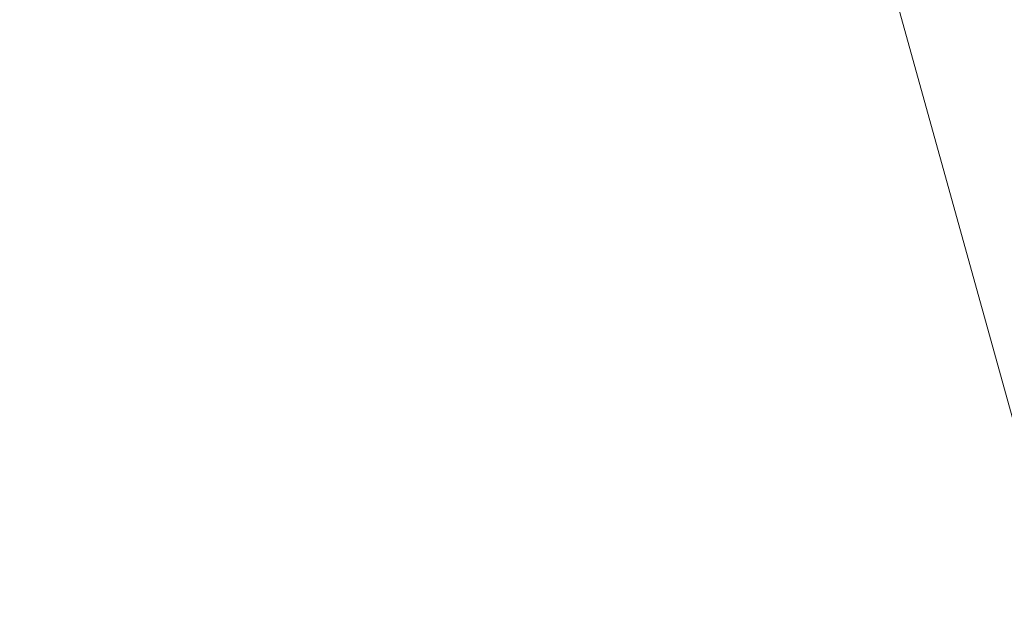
# Model space of a CAD drawing. Header units: millimetres. Extents: x -6861 to -4773, y 84 to 6892.
# Tile 82 of 108: x -6109.8388 to -6109.8008, y 6630.2926 to 6630.3156. Entities that reach past the tile are written whole.
import ezdxf

# ---------------------------------------------------------------- set-up
doc = ezdxf.new("R2010")
doc.units = ezdxf.units.MM
doc.layers.add('E-LITE-EQPM', color=7, linetype='Continuous', lineweight=20)

# ---------------------------------------------------------------- blocks, each defined once
blk = doc.blocks.new('01 PODIUM EMPOTRADO CON MARCO 1_glb - PODIUM EMPOTRADO CON MARCO 3_dwg_NS-2254 ÍßÁ_1_5Ð_$$_É_îAÔO-V2-Planta_PDF')
at = {"lineweight": 9}
blk.add_line((-0.75, -4.935765), (-0.75, -5.700962), dxfattribs=at)
blk = doc.blocks.new('01 PODIUM EMPOTRADO CON MARCO 1_glb - 01 PODIUM EMPOTRADO CON MARCO 1-665813-Planta_PDF')
at = {"extrusion": (0, 0, -1), "zscale": -0.9999999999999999, "rotation": 164.4887155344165}
blk.add_blockref('01 PODIUM EMPOTRADO CON MARCO 1_glb - PODIUM EMPOTRADO CON MARCO 3_dwg_NS-2254 ÍßÁ_1_5Ð_$$_É_îAÔO-V2-Planta_PDF', (3232.686478, 6625.241215), dxfattribs=at)
blk = doc.blocks.new('01 PODIUM EMPOTRADO CON MARCO 1_glb - 01 PODIUM EMPOTRADO CON MARCO 1-V3-Planta_PDF')
at = {"extrusion": (0, 0, -1), "zscale": -0.9999999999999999, "rotation": 164.4887155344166}
blk.add_blockref('01 PODIUM EMPOTRADO CON MARCO 1_glb - PODIUM EMPOTRADO CON MARCO 3_dwg_NS-2254 ÍßÁ_1_5Ð_$$_É_îAÔO-V2-Planta_PDF', (3232.686478, 6625.241215), dxfattribs=at)

msp = doc.modelspace()

# ---------------------------------------------------------------- block references
at = {"layer": 'E-LITE-EQPM'}
for name in ['01 PODIUM EMPOTRADO CON MARCO 1_glb - 01 PODIUM EMPOTRADO CON MARCO 1-665813-Planta_PDF', '01 PODIUM EMPOTRADO CON MARCO 1_glb - 01 PODIUM EMPOTRADO CON MARCO 1-V3-Planta_PDF']:
    msp.add_blockref(name, (-2874.931544, 0), dxfattribs=at)

doc.saveas('drawing.dxf')
